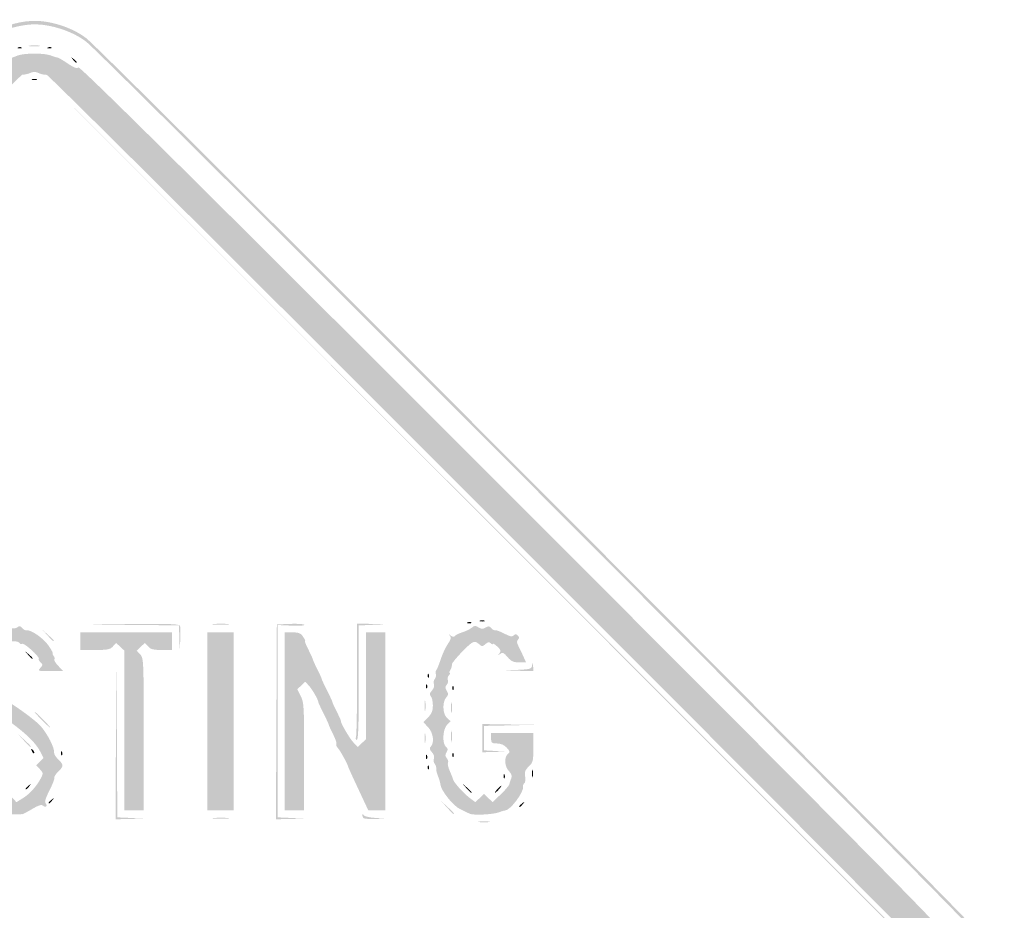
# Model space of a CAD drawing. Header units: inches. Extents: x -25.4 to 25.9, y -25.8 to 25.5.
# Tile 7 of 7: x -0.4 to 25.9, y 1.7 to 25.5. Entities that reach past the tile are written whole.
import ezdxf

# ---------------------------------------------------------------- set-up
doc = ezdxf.new("R2010")
doc.units = ezdxf.units.IN
doc.header["$MEASUREMENT"] = 0

msp = doc.modelspace()

# ---------------------------------------------------------------- hatches: boundary and pattern name
h = msp.add_hatch(color=7)
edge = h.paths.add_edge_path()
edge.add_spline(control_points=[(-0.212, -25.424), (-0.484, -25.386), (-0.873, -25.258), (-1.153, -25.114), (-1.398, -24.988), (-2.986, -23.418), (-13.203, -13.202), (-24.298, -2.108), (-24.98, -1.416), (-25.136, -1.106), (-25.351, -0.677), (-25.431, -0.377), (-25.43, 0), (-25.429, 0.491), (-25.292, 0.939), (-25.031, 1.305), (-24.888, 1.507), (-20.522, 5.905), (-13.097, 13.326), (-1.423, 24.994), (-1.387, 25.03), (-1.035, 25.191), (-0.609, 25.387), (-0.164, 25.475), (0.195, 25.435), (0.636, 25.386), (1.087, 25.212), (1.391, 24.975), (1.848, 24.619), (24.951, 1.466), (25.115, 1.2), (25.407, 0.727), (25.511, -0.076), (25.349, -0.601), (25.133, -1.3), (25.885, -0.52), (13.202, -13.203), (2.139, -24.266), (1.415, -24.98), (1.106, -25.137), (0.677, -25.354), (0.133, -25.472), (-0.212, -25.424)], knot_values=[0, 0, 0, 0, 1, 1, 1, 2, 2, 2, 3, 3, 3, 4, 4, 4, 5, 5, 5, 6, 6, 6, 7, 7, 7, 8, 8, 8, 9, 9, 9, 10, 10, 10, 11, 11, 11, 12, 12, 12, 13, 13, 13, 14, 14, 14, 14], degree=3, periodic=0)
edge = h.paths.add_edge_path(flags=0)
edge.add_spline(control_points=[(0.541, -25.26), (0.671, -25.232), (0.925, -25.134), (1.106, -25.043), (1.415, -24.886), (2.137, -24.174), (13.155, -13.156), (25.787, -0.523), (25.038, -1.3), (25.255, -0.601), (25.417, -0.076), (25.313, 0.727), (25.021, 1.2), (24.857, 1.466), (1.848, 24.525), (1.391, 24.88), (1.087, 25.118), (0.636, 25.291), (0.195, 25.341), (-0.164, 25.381), (-0.609, 25.293), (-1.035, 25.097), (-1.387, 24.936), (-1.423, 24.9), (-13.05, 13.279), (-20.444, 5.888), (-24.794, 1.507), (-24.937, 1.305), (-25.198, 0.939), (-25.335, 0.491), (-25.336, 0), (-25.337, -0.377), (-25.257, -0.677), (-25.042, -1.106), (-24.886, -1.416), (-24.206, -2.105), (-13.156, -13.155), (-0.527, -25.783), (-1.291, -25.047), (-0.612, -25.238), (-0.157, -25.365), (0.034, -25.369), (0.541, -25.26)], knot_values=[0, 0, 0, 0, 1, 1, 1, 2, 2, 2, 3, 3, 3, 4, 4, 4, 5, 5, 5, 6, 6, 6, 7, 7, 7, 8, 8, 8, 9, 9, 9, 10, 10, 10, 11, 11, 11, 12, 12, 12, 13, 13, 13, 14, 14, 14, 14], degree=3, periodic=0)
h = msp.add_hatch(color=7)
edge = h.paths.add_edge_path()
edge.add_spline(control_points=[(-0.432, 24.735), (-0.398, 24.749), (-0.358, 24.747), (-0.342, 24.731), (-0.326, 24.716), (-0.354, 24.705), (-0.404, 24.707), (-0.459, 24.709), (-0.47, 24.72), (-0.432, 24.735)], knot_values=[0, 0, 0, 0, 1, 1, 1, 2, 2, 2, 3, 3, 3, 3], degree=3, periodic=0)
h = msp.add_hatch(color=7)
edge = h.paths.add_edge_path()
edge.add_spline(control_points=[(-0.129, 24.784), (-0.058, 24.795), (0.058, 24.795), (0.129, 24.784), (0.201, 24.773), (0.142, 24.764), (0, 24.764), (-0.142, 24.764), (-0.201, 24.773), (-0.129, 24.784)], knot_values=[0, 0, 0, 0, 1, 1, 1, 2, 2, 2, 3, 3, 3, 3], degree=3, periodic=0)
h = msp.add_hatch(color=7)
edge = h.paths.add_edge_path()
edge.add_spline(control_points=[(0.368, 24.735), (0.402, 24.749), (0.442, 24.747), (0.458, 24.731), (0.473, 24.716), (0.446, 24.705), (0.396, 24.707), (0.341, 24.709), (0.33, 24.72), (0.368, 24.735)], knot_values=[0, 0, 0, 0, 1, 1, 1, 2, 2, 2, 3, 3, 3, 3], degree=3, periodic=0)
h = msp.add_hatch(color=7)
edge = h.paths.add_edge_path()
edge.add_spline(control_points=[(-0.142, -24.631), (-0.204, -24.566), (-0.287, -24.515), (-0.327, -24.519), (-0.367, -24.523), (-0.416, -24.521), (-0.435, -24.514), (-0.455, -24.508), (-0.486, -24.5), (-0.506, -24.497), (-0.791, -24.447), (-1.468, -23.784), (-12.667, -12.579), (-22.835, -2.406), (-24.29, -0.932), (-24.395, -0.706), (-24.46, -0.563), (-24.514, -0.413), (-24.514, -0.37), (-24.515, -0.328), (-24.546, -0.268), (-24.583, -0.237), (-24.638, -0.192), (-24.64, -0.162), (-24.595, -0.09), (-24.551, -0.019), (-24.552, 0.021), (-24.601, 0.099), (-24.653, 0.182), (-24.65, 0.21), (-24.584, 0.284), (-24.541, 0.332), (-24.519, 0.392), (-24.534, 0.417), (-24.55, 0.443), (-24.542, 0.478), (-24.515, 0.494), (-24.488, 0.511), (-24.475, 0.539), (-24.487, 0.557), (-24.498, 0.575), (-24.427, 0.71), (-24.328, 0.856), (-24.198, 1.05), (-24.164, 1.136), (-24.202, 1.174), (-24.24, 1.212), (-21.139, 4.341), (-12.742, 12.738), (-3.312, 22.168), (-1.218, 24.239), (-1.163, 24.194), (-1.111, 24.15), (-1.08, 24.157), (-1.017, 24.226), (-0.943, 24.309), (-0.77, 24.397), (-0.447, 24.519), (-0.266, 24.588), (0.267, 24.588), (0.438, 24.52), (0.511, 24.491), (0.588, 24.468), (0.61, 24.468), (0.632, 24.468), (0.756, 24.396), (0.886, 24.309), (1.058, 24.193), (1.136, 24.164), (1.174, 24.202), (1.212, 24.24), (4.341, 21.139), (12.74, 12.74), (21.138, 4.341), (24.24, 1.212), (24.202, 1.174), (24.164, 1.136), (24.198, 1.05), (24.328, 0.856), (24.427, 0.71), (24.498, 0.575), (24.487, 0.557), (24.475, 0.539), (24.488, 0.511), (24.515, 0.494), (24.542, 0.478), (24.55, 0.443), (24.534, 0.417), (24.519, 0.392), (24.541, 0.332), (24.584, 0.284), (24.65, 0.21), (24.653, 0.182), (24.601, 0.099), (24.552, 0.021), (24.551, -0.019), (24.595, -0.09), (24.64, -0.162), (24.638, -0.192), (24.583, -0.237), (24.546, -0.268), (24.515, -0.328), (24.514, -0.37), (24.514, -0.413), (24.46, -0.563), (24.395, -0.706), (24.29, -0.932), (22.835, -2.406), (12.667, -12.579), (1.468, -23.784), (0.791, -24.447), (0.506, -24.497), (0.486, -24.5), (0.455, -24.508), (0.435, -24.514), (0.416, -24.521), (0.367, -24.523), (0.327, -24.519), (0.287, -24.515), (0.204, -24.566), (0.142, -24.631), (0.081, -24.697), (0.017, -24.75), (0, -24.75), (-0.017, -24.75), (-0.081, -24.697), (-0.142, -24.631)], knot_values=[0, 0, 0, 0, 1, 1, 1, 2, 2, 2, 3, 3, 3, 4, 4, 4, 5, 5, 5, 6, 6, 6, 7, 7, 7, 8, 8, 8, 9, 9, 9, 10, 10, 10, 11, 11, 11, 12, 12, 12, 13, 13, 13, 14, 14, 14, 15, 15, 15, 16, 16, 16, 17, 17, 17, 18, 18, 18, 19, 19, 19, 20, 20, 20, 21, 21, 21, 22, 22, 22, 23, 23, 23, 24, 24, 24, 25, 25, 25, 26, 26, 26, 27, 27, 27, 28, 28, 28, 29, 29, 29, 30, 30, 30, 31, 31, 31, 32, 32, 32, 33, 33, 33, 34, 34, 34, 35, 35, 35, 36, 36, 36, 37, 37, 37, 38, 38, 38, 39, 39, 39, 40, 40, 40, 41, 41, 41, 42, 42, 42, 42], degree=3, periodic=0)
edge = h.paths.add_edge_path(flags=0)
edge.add_spline(control_points=[(-0.062, -23.993), (-0.025, -23.957), (0.015, -23.958), (0.079, -23.999), (0.153, -24.045), (0.204, -24.038), (0.356, -23.959), (0.601, -23.831), (23.927, -0.498), (23.997, -0.311), (24.039, -0.195), (24.033, -0.158), (23.953, -0.073)], knot_values=[0, 0, 0, 0, 1, 1, 1, 2, 2, 2, 3, 3, 3, 4, 4, 4, 4], degree=3, periodic=0)
edge.add_line((23.953, -0.073), (23.858, 0.028))
edge.add_line((23.858, 0.028), (23.955, 0.125))
edge.add_spline(control_points=[(23.955, 0.125), (24.046, 0.216), (24.048, 0.232), (23.981, 0.359), (23.886, 0.538), (0.42, 23.996), (0.329, 24.003), (0.22, 24.011), (0.171, 24.023), (0.082, 24.064), (0.037, 24.084), (-0.037, 24.085), (-0.082, 24.066), (-0.17, 24.027), (-0.217, 24.016), (-0.329, 24.004), (-0.421, 23.995), (-23.887, 0.535), (-23.981, 0.359), (-24.048, 0.232), (-24.046, 0.216), (-23.955, 0.125)], knot_values=[0, 0, 0, 0, 1, 1, 1, 2, 2, 2, 3, 3, 3, 4, 4, 4, 5, 5, 5, 6, 6, 6, 7, 7, 7, 7], degree=3, periodic=0)
edge.add_line((-23.955, 0.125), (-23.858, 0.028))
edge.add_line((-23.858, 0.028), (-23.959, -0.08))
edge.add_spline(control_points=[(-23.959, -0.08), (-24.053, -0.181), (-24.055, -0.193), (-23.981, -0.274), (-23.938, -0.322), (-23.918, -0.375), (-23.936, -0.394), (-23.982, -0.439), (-0.687, -23.738), (-0.426, -23.908), (-0.198, -24.057), (-0.139, -24.07), (-0.062, -23.993)], knot_values=[0, 0, 0, 0, 1, 1, 1, 2, 2, 2, 3, 3, 3, 4, 4, 4, 4], degree=3, periodic=0)
h = msp.add_hatch(color=7)
edge = h.paths.add_edge_path()
edge.add_spline(control_points=[(1.029, 24.409), (0.971, 24.484), (0.972, 24.485), (1.047, 24.427), (1.125, 24.365), (1.15, 24.327), (1.112, 24.327), (1.102, 24.327), (1.065, 24.364), (1.029, 24.409)], knot_values=[0, 0, 0, 0, 1, 1, 1, 2, 2, 2, 3, 3, 3, 3], degree=3, periodic=0)
h = msp.add_hatch(color=7)
edge = h.paths.add_edge_path()
edge.add_spline(control_points=[(-0.059, 23.887), (-0.026, 23.9), (0.026, 23.9), (0.059, 23.887), (0.091, 23.874), (0.065, 23.863), (0, 23.863), (-0.065, 23.863), (-0.091, 23.874), (-0.059, 23.887)], knot_values=[0, 0, 0, 0, 1, 1, 1, 2, 2, 2, 3, 3, 3, 3], degree=3, periodic=0)
h = msp.add_hatch(color=7)
edge = h.paths.add_edge_path()
edge.add_line((12.069, 12.104), (0.4, 23.785))
edge.add_line((0.4, 23.785), (12.081, 12.116))
edge.add_spline(control_points=[(12.081, 12.116), (18.505, 5.698), (23.762, 0.442), (23.762, 0.435), (23.762, 0.429), (23.757, 0.423), (23.75, 0.423), (23.744, 0.423), (18.487, 5.68), (12.069, 12.104)], knot_values=[0, 0, 0, 0, 1, 1, 1, 2, 2, 2, 3, 3, 3, 3], degree=3, periodic=0)
h = msp.add_hatch(color=7)
edge = h.paths.add_edge_path()
edge.add_spline(control_points=[(-1.265, 4.404), (-1.475, 4.511), (-1.564, 4.536), (-1.608, 4.498), (-1.653, 4.458), (-1.653, 4.464), (-1.607, 4.525), (-1.567, 4.578), (-1.564, 4.613), (-1.598, 4.634), (-1.644, 4.662), (-1.843, 5.009), (-1.862, 5.094), (-1.867, 5.113), (-1.876, 5.145), (-1.882, 5.164), (-1.888, 5.184), (-1.89, 5.218), (-1.886, 5.241), (-1.882, 5.263), (-1.914, 5.321), (-1.958, 5.37), (-2.035, 5.455), (-2.03, 5.458), (-1.822, 5.458), (-1.605, 5.458), (-1.539, 5.414), (-1.528, 5.262), (-1.519, 5.14), (-1.284, 4.857), (-1.077, 4.72)], knot_values=[0, 0, 0, 0, 1, 1, 1, 2, 2, 2, 3, 3, 3, 4, 4, 4, 5, 5, 5, 6, 6, 6, 7, 7, 7, 8, 8, 8, 9, 9, 9, 10, 10, 10, 10], degree=3, periodic=0)
edge.add_line((-1.077, 4.72), (-0.892, 4.597))
edge.add_line((-0.892, 4.597), (-0.785, 4.697))
edge.add_line((-0.785, 4.697), (-0.678, 4.798))
edge.add_line((-0.678, 4.798), (-0.578, 4.698))
edge.add_line((-0.578, 4.698), (-0.479, 4.598))
edge.add_line((-0.479, 4.598), (-0.312, 4.702))
edge.add_spline(control_points=[(-0.312, 4.702), (-0.125, 4.817), (0.061, 5.023), (0.17, 5.233), (0.238, 5.365), (0.236, 5.38), (0.146, 5.477)], knot_values=[0, 0, 0, 0, 1, 1, 1, 2, 2, 2, 2], degree=3, periodic=0)
edge.add_line((0.146, 5.477), (0.049, 5.58))
edge.add_line((0.049, 5.58), (0.146, 5.678))
edge.add_line((0.146, 5.678), (0.244, 5.775))
edge.add_line((0.244, 5.775), (0.149, 5.958))
edge.add_spline(control_points=[(0.149, 5.958), (0.019, 6.209), (-0.316, 6.517), (-0.855, 6.881), (-1.18, 7.1), (-1.325, 7.173), (-1.361, 7.137), (-1.397, 7.101), (-1.428, 7.102), (-1.468, 7.143), (-1.507, 7.182), (-1.51, 7.214), (-1.475, 7.248), (-1.441, 7.282), (-1.46, 7.364), (-1.537, 7.515), (-1.597, 7.635), (-1.647, 7.765), (-1.647, 7.804), (-1.647, 7.843), (-1.693, 7.924), (-1.749, 7.984)], knot_values=[0, 0, 0, 0, 1, 1, 1, 2, 2, 2, 3, 3, 3, 4, 4, 4, 5, 5, 5, 6, 6, 6, 7, 7, 7, 7], degree=3, periodic=0)
edge.add_line((-1.749, 7.984), (-1.851, 8.093))
edge.add_line((-1.851, 8.093), (-1.747, 8.204))
edge.add_spline(control_points=[(-1.747, 8.204), (-1.69, 8.266), (-1.649, 8.334), (-1.656, 8.357), (-1.664, 8.38), (-1.611, 8.52), (-1.538, 8.667), (-1.402, 8.945), (-1.176, 9.135), (-0.943, 9.166), (-0.878, 9.174), (-0.803, 9.2), (-0.775, 9.224), (-0.747, 9.247), (-0.678, 9.253), (-0.621, 9.238), (-0.564, 9.224), (-0.488, 9.235), (-0.453, 9.265), (-0.404, 9.305), (-0.375, 9.3), (-0.329, 9.246), (-0.297, 9.206), (-0.246, 9.179), (-0.217, 9.184), (-0.098, 9.207), (0.239, 8.975), (0.376, 8.776), (0.456, 8.659), (0.508, 8.564), (0.491, 8.564), (0.473, 8.564), (0.483, 8.535), (0.511, 8.501), (0.54, 8.466), (0.55, 8.423), (0.532, 8.406), (0.515, 8.389), (0.562, 8.311), (0.636, 8.234)], knot_values=[0, 0, 0, 0, 1, 1, 1, 2, 2, 2, 3, 3, 3, 4, 4, 4, 5, 5, 5, 6, 6, 6, 7, 7, 7, 8, 8, 8, 9, 9, 9, 10, 10, 10, 11, 11, 11, 12, 12, 12, 13, 13, 13, 13], degree=3, periodic=0)
edge.add_line((0.636, 8.234), (0.77, 8.093))
edge.add_line((0.77, 8.093), (0.425, 8.093))
edge.add_spline(control_points=[(0.425, 8.093), (0.091, 8.093), (0.082, 8.096), (0.159, 8.181), (0.229, 8.258), (0.23, 8.274), (0.166, 8.327), (0.127, 8.36), (0.105, 8.402), (0.118, 8.422), (0.149, 8.473), (-0.275, 8.856), (-0.327, 8.824), (-0.351, 8.809), (-0.383, 8.819), (-0.399, 8.845), (-0.416, 8.872), (-0.49, 8.893), (-0.565, 8.893), (-0.639, 8.893), (-0.714, 8.872), (-0.73, 8.845), (-0.746, 8.819), (-0.776, 8.808), (-0.796, 8.82), (-0.852, 8.855), (-1.216, 8.526), (-1.299, 8.366), (-1.365, 8.239), (-1.364, 8.218), (-1.296, 8.143), (-1.228, 8.068), (-1.228, 8.054), (-1.294, 7.999), (-1.36, 7.945), (-1.359, 7.93), (-1.288, 7.851), (-1.244, 7.803), (-1.226, 7.764), (-1.248, 7.764), (-1.346, 7.764), (-1.013, 7.487), (-0.538, 7.174), (-0.252, 6.985), (0.061, 6.743), (0.159, 6.635), (0.344, 6.43), (0.539, 6.052), (0.524, 5.926), (0.519, 5.886), (0.568, 5.803), (0.634, 5.742), (0.783, 5.602), (0.783, 5.55), (0.634, 5.41), (0.569, 5.349), (0.523, 5.277), (0.533, 5.249), (0.542, 5.222), (0.482, 5.068), (0.4, 4.907), (0.298, 4.708), (0.266, 4.6), (0.298, 4.567), (0.325, 4.54), (0.332, 4.504), (0.314, 4.486), (0.296, 4.468), (0.258, 4.476), (0.229, 4.504), (0.192, 4.541), (0.111, 4.516), (-0.064, 4.413), (-0.197, 4.335), (-0.311, 4.273), (-0.318, 4.276), (-0.324, 4.279), (-0.335, 4.28), (-0.341, 4.278), (-0.348, 4.276), (-0.494, 4.271), (-0.667, 4.267), (-0.934, 4.26), (-1.022, 4.28), (-1.265, 4.404)], knot_values=[0, 0, 0, 0, 1, 1, 1, 2, 2, 2, 3, 3, 3, 4, 4, 4, 5, 5, 5, 6, 6, 6, 7, 7, 7, 8, 8, 8, 9, 9, 9, 10, 10, 10, 11, 11, 11, 12, 12, 12, 13, 13, 13, 14, 14, 14, 15, 15, 15, 16, 16, 16, 17, 17, 17, 18, 18, 18, 19, 19, 19, 20, 20, 20, 21, 21, 21, 22, 22, 22, 23, 23, 23, 24, 24, 24, 25, 25, 25, 26, 26, 26, 27, 27, 27, 28, 28, 28, 28], degree=3, periodic=0)
h = msp.add_hatch(color=7)
edge = h.paths.add_edge_path()
edge.add_line((0.35, 9.046), (0.212, 9.199))
edge.add_line((0.212, 9.199), (0.365, 9.061))
edge.add_spline(control_points=[(0.365, 9.061), (0.449, 8.985), (0.518, 8.916), (0.518, 8.908), (0.518, 8.871), (0.479, 8.903), (0.35, 9.046)], knot_values=[0, 0, 0, 0, 1, 1, 1, 2, 2, 2, 2], degree=3, periodic=0)
h = msp.add_hatch(color=7)
edge = h.paths.add_edge_path()
edge.add_line((3.867, 8.975), (3.858, 9.315))
edge.add_line((3.858, 9.315), (2.529, 9.328))
edge.add_line((2.529, 9.328), (1.2, 9.342))
edge.add_line((1.2, 9.342), (2.531, 9.353))
edge.add_spline(control_points=[(2.531, 9.353), (3.615, 9.362), (3.866, 9.352), (3.886, 9.3), (3.899, 9.265), (3.903, 9.101), (3.893, 8.935)], knot_values=[0, 0, 0, 0, 1, 1, 1, 2, 2, 2, 2], degree=3, periodic=0)
edge.add_line((3.893, 8.935), (3.877, 8.634))
edge.add_line((3.877, 8.634), (3.867, 8.975))
h = msp.add_hatch(color=7)
edge = h.paths.add_edge_path()
edge.add_spline(control_points=[(4.789, 9.351), (4.9, 9.361), (5.069, 9.361), (5.165, 9.351), (5.262, 9.341), (5.171, 9.333), (4.964, 9.333), (4.757, 9.333), (4.678, 9.341), (4.789, 9.351)], knot_values=[0, 0, 0, 0, 1, 1, 1, 2, 2, 2, 3, 3, 3, 3], degree=3, periodic=0)
h = msp.add_hatch(color=7)
edge = h.paths.add_edge_path()
edge.add_line((6.458, 6.74), (6.47, 9.34))
edge.add_line((6.47, 9.34), (6.818, 9.354))
edge.add_spline(control_points=[(6.818, 9.354), (7.01, 9.362), (7.183, 9.351), (7.204, 9.331), (7.225, 9.31), (7.074, 9.3), (6.868, 9.308)], knot_values=[0, 0, 0, 0, 1, 1, 1, 2, 2, 2, 2], degree=3, periodic=0)
edge.add_line((6.868, 9.308), (6.493, 9.324))
edge.add_line((6.493, 9.324), (6.493, 6.758))
edge.add_line((6.493, 6.758), (6.493, 4.192))
edge.add_line((6.493, 4.192), (6.858, 4.176))
edge.add_line((6.858, 4.176), (7.223, 4.16))
edge.add_line((7.223, 4.16), (6.834, 4.15))
edge.add_line((6.834, 4.15), (6.446, 4.141))
edge.add_line((6.446, 4.141), (6.458, 6.74))
h = msp.add_hatch(color=7)
edge = h.paths.add_edge_path()
edge.add_spline(control_points=[(8.582, 6.333), (8.598, 6.373), (8.611, 7.072), (8.611, 7.885)], knot_values=[0, 0, 0, 0, 1, 1, 1, 1], degree=3, periodic=0)
edge.add_line((8.611, 7.885), (8.611, 9.364))
edge.add_line((8.611, 9.364), (8.999, 9.354))
edge.add_line((8.999, 9.354), (9.387, 9.345))
edge.add_line((9.387, 9.345), (9.022, 9.329))
edge.add_line((9.022, 9.329), (8.658, 9.313))
edge.add_line((8.658, 9.313), (8.658, 7.785))
edge.add_spline(control_points=[(8.658, 7.785), (8.658, 6.7), (8.643, 6.258), (8.606, 6.258), (8.577, 6.258), (8.566, 6.292), (8.582, 6.333)], knot_values=[0, 0, 0, 0, 1, 1, 1, 2, 2, 2, 2], degree=3, periodic=0)
h = msp.add_hatch(color=7)
edge = h.paths.add_edge_path()
edge.add_spline(control_points=[(11.614, 4.29), (11.58, 4.307), (11.467, 4.362), (11.363, 4.411), (11.173, 4.501), (10.849, 4.908), (10.836, 5.072), (10.832, 5.116), (10.803, 5.216), (10.771, 5.293), (10.739, 5.371), (10.718, 5.463), (10.723, 5.497), (10.729, 5.531), (10.711, 5.587), (10.683, 5.62), (10.655, 5.654), (10.646, 5.717), (10.662, 5.76), (10.68, 5.805), (10.657, 5.877), (10.608, 5.932), (10.543, 6.003), (10.536, 6.038), (10.579, 6.08), (10.681, 6.183), (10.644, 6.454), (10.508, 6.597)], knot_values=[0, 0, 0, 0, 1, 1, 1, 2, 2, 2, 3, 3, 3, 4, 4, 4, 5, 5, 5, 6, 6, 6, 7, 7, 7, 8, 8, 8, 9, 9, 9, 9], degree=3, periodic=0)
edge.add_line((10.508, 6.597), (10.381, 6.729))
edge.add_line((10.381, 6.729), (10.508, 6.861))
edge.add_spline(control_points=[(10.508, 6.861), (10.602, 6.959), (10.634, 7.041), (10.634, 7.181), (10.634, 7.284), (10.609, 7.393), (10.579, 7.424), (10.536, 7.466), (10.543, 7.501), (10.608, 7.573), (10.657, 7.627), (10.68, 7.699), (10.662, 7.744), (10.646, 7.788), (10.656, 7.852), (10.686, 7.887), (10.715, 7.922), (10.727, 7.98), (10.714, 8.016), (10.7, 8.052), (10.705, 8.1), (10.726, 8.123), (10.747, 8.145), (10.799, 8.274), (10.843, 8.409), (10.887, 8.544), (10.972, 8.727), (11.032, 8.816), (11.117, 8.94), (11.13, 8.992), (11.088, 9.039), (11.044, 9.089), (11.048, 9.089), (11.112, 9.041), (11.161, 9.005), (11.201, 9), (11.219, 9.029), (11.234, 9.054), (11.326, 9.1), (11.423, 9.131), (11.52, 9.162), (11.634, 9.218), (11.676, 9.255), (11.741, 9.312), (11.771, 9.313), (11.853, 9.261), (11.93, 9.213), (11.971, 9.212), (12.042, 9.256), (12.114, 9.301), (12.143, 9.299), (12.189, 9.243), (12.221, 9.205), (12.27, 9.179), (12.299, 9.184), (12.328, 9.19), (12.438, 9.149), (12.545, 9.093), (12.69, 9.017), (12.751, 9.006), (12.792, 9.046), (12.832, 9.087), (12.86, 9.086), (12.902, 9.044), (12.943, 9.003), (12.944, 8.973), (12.907, 8.936), (12.869, 8.898), (12.873, 8.85), (12.919, 8.759), (12.954, 8.69), (13.014, 8.565), (13.052, 8.481)], knot_values=[0, 0, 0, 0, 1, 1, 1, 2, 2, 2, 3, 3, 3, 4, 4, 4, 5, 5, 5, 6, 6, 6, 7, 7, 7, 8, 8, 8, 9, 9, 9, 10, 10, 10, 11, 11, 11, 12, 12, 12, 13, 13, 13, 14, 14, 14, 15, 15, 15, 16, 16, 16, 17, 17, 17, 18, 18, 18, 19, 19, 19, 20, 20, 20, 21, 21, 21, 22, 22, 22, 23, 23, 23, 24, 24, 24, 24], degree=3, periodic=0)
edge.add_line((13.052, 8.481), (13.121, 8.328))
edge.add_line((13.121, 8.328), (12.933, 8.328))
edge.add_spline(control_points=[(12.933, 8.328), (12.782, 8.328), (12.722, 8.356), (12.625, 8.471), (12.523, 8.592), (12.494, 8.605), (12.429, 8.553), (12.362, 8.501), (12.359, 8.503), (12.41, 8.568), (12.458, 8.63), (12.448, 8.661), (12.351, 8.752), (12.287, 8.813), (12.234, 8.844), (12.234, 8.821), (12.234, 8.799), (12.209, 8.805), (12.178, 8.836), (12.135, 8.879), (12.103, 8.874), (12.037, 8.815), (11.958, 8.743), (11.945, 8.743), (11.861, 8.819), (11.794, 8.88), (11.749, 8.889), (11.683, 8.853), (11.573, 8.794), (11.154, 8.35), (11.146, 8.283), (11.134, 8.189), (11.126, 8.163), (11.089, 8.105), (11.069, 8.073), (11.066, 8.046), (11.084, 8.046), (11.102, 8.046), (11.091, 8.015), (11.059, 7.978), (11.028, 7.94), (11.017, 7.886), (11.034, 7.858), (11.051, 7.83), (11.039, 7.774), (11.006, 7.734), (10.957, 7.676), (10.957, 7.644), (11.005, 7.567), (11.054, 7.489), (11.051, 7.458), (10.99, 7.391), (10.882, 7.271), (10.894, 6.951), (11.011, 6.846)], knot_values=[0, 0, 0, 0, 1, 1, 1, 2, 2, 2, 3, 3, 3, 4, 4, 4, 5, 5, 5, 6, 6, 6, 7, 7, 7, 8, 8, 8, 9, 9, 9, 10, 10, 10, 11, 11, 11, 12, 12, 12, 13, 13, 13, 14, 14, 14, 15, 15, 15, 16, 16, 16, 17, 17, 17, 18, 18, 18, 18], degree=3, periodic=0)
edge.add_line((11.011, 6.846), (11.106, 6.76))
edge.add_line((11.106, 6.76), (11.011, 6.659))
edge.add_spline(control_points=[(11.011, 6.659), (10.896, 6.536), (10.879, 6.16), (10.985, 6.072), (11.038, 6.027), (11.042, 5.996), (10.999, 5.929), (10.958, 5.863), (10.96, 5.825), (11.006, 5.77), (11.039, 5.73), (11.053, 5.676), (11.037, 5.651), (11.021, 5.625), (11.043, 5.523), (11.087, 5.425), (11.131, 5.327), (11.169, 5.231), (11.171, 5.211), (11.179, 5.141), (11.438, 4.848), (11.6, 4.724)], knot_values=[0, 0, 0, 0, 1, 1, 1, 2, 2, 2, 3, 3, 3, 4, 4, 4, 5, 5, 5, 6, 6, 6, 7, 7, 7, 7], degree=3, periodic=0)
edge.add_line((11.6, 4.724), (11.766, 4.598))
edge.add_line((11.766, 4.598), (11.883, 4.707))
edge.add_line((11.883, 4.707), (11.999, 4.816))
edge.add_line((11.999, 4.816), (12.113, 4.708))
edge.add_line((12.113, 4.708), (12.228, 4.6))
edge.add_line((12.228, 4.6), (12.445, 4.806))
edge.add_spline(control_points=[(12.445, 4.806), (12.565, 4.919), (12.669, 5.043), (12.676, 5.082), (12.684, 5.121), (12.707, 5.19), (12.727, 5.237), (12.752, 5.295), (12.732, 5.355), (12.663, 5.428), (12.546, 5.553), (12.531, 5.796), (12.635, 5.883), (12.699, 5.936), (12.696, 5.955), (12.604, 6.053), (12.535, 6.126), (12.447, 6.164), (12.343, 6.164), (12.201, 6.164), (12.187, 6.177), (12.187, 6.305)], knot_values=[0, 0, 0, 0, 1, 1, 1, 2, 2, 2, 3, 3, 3, 4, 4, 4, 5, 5, 5, 6, 6, 6, 7, 7, 7, 7], degree=3, periodic=0)
edge.add_line((12.187, 6.305), (12.187, 6.446))
edge.add_line((12.187, 6.446), (12.751, 6.446))
edge.add_line((12.751, 6.446), (13.316, 6.446))
edge.add_line((13.316, 6.446), (13.316, 6.055))
edge.add_spline(control_points=[(13.316, 6.055), (13.316, 5.694), (13.306, 5.654), (13.194, 5.549), (13.097, 5.458), (13.078, 5.404), (13.097, 5.283), (13.111, 5.199), (13.101, 5.118), (13.076, 5.103), (13.052, 5.087), (13.036, 5.05), (13.042, 5.019), (13.071, 4.87), (12.7, 4.376), (12.56, 4.376), (12.539, 4.376), (12.463, 4.353), (12.39, 4.325), (12.238, 4.267), (11.707, 4.243), (11.614, 4.29)], knot_values=[0, 0, 0, 0, 1, 1, 1, 2, 2, 2, 3, 3, 3, 4, 4, 4, 5, 5, 5, 6, 6, 6, 7, 7, 7, 7], degree=3, periodic=0)
h = msp.add_hatch(color=7)
edge = h.paths.add_edge_path()
edge.add_spline(control_points=[(11.566, 9.396), (11.6, 9.409), (11.641, 9.408), (11.656, 9.392), (11.672, 9.376), (11.644, 9.365), (11.595, 9.367), (11.54, 9.37), (11.529, 9.381), (11.566, 9.396)], knot_values=[0, 0, 0, 0, 1, 1, 1, 2, 2, 2, 3, 3, 3, 3], degree=3, periodic=0)
h = msp.add_hatch(color=7)
edge = h.paths.add_edge_path()
edge.add_spline(control_points=[(11.893, 9.442), (11.925, 9.455), (11.978, 9.455), (12.01, 9.442), (12.043, 9.429), (12.016, 9.418), (11.952, 9.418), (11.887, 9.418), (11.86, 9.429), (11.893, 9.442)], knot_values=[0, 0, 0, 0, 1, 1, 1, 2, 2, 2, 3, 3, 3, 3], degree=3, periodic=0)
h = msp.add_hatch(color=7)
edge = h.paths.add_edge_path()
edge.add_line((2.4, 6.509), (2.4, 8.641))
edge.add_line((2.4, 8.641), (2.29, 8.744))
edge.add_line((2.29, 8.744), (2.18, 8.847))
edge.add_line((2.18, 8.847), (2.095, 8.753))
edge.add_spline(control_points=[(2.095, 8.753), (2.022, 8.672), (1.95, 8.658), (1.616, 8.658)], knot_values=[0, 0, 0, 0, 1, 1, 1, 1], degree=3, periodic=0)
edge.add_line((1.616, 8.658), (1.223, 8.658))
edge.add_line((1.223, 8.658), (1.223, 8.893))
edge.add_line((1.223, 8.893), (1.223, 9.128))
edge.add_line((1.223, 9.128), (2.447, 9.128))
edge.add_line((2.447, 9.128), (3.67, 9.128))
edge.add_line((3.67, 9.128), (3.67, 8.893))
edge.add_line((3.67, 8.893), (3.67, 8.658))
edge.add_line((3.67, 8.658), (3.395, 8.658))
edge.add_spline(control_points=[(3.395, 8.658), (3.179, 8.658), (3.102, 8.678), (3.034, 8.753)], knot_values=[0, 0, 0, 0, 1, 1, 1, 1], degree=3, periodic=0)
edge.add_line((3.034, 8.753), (2.948, 8.847))
edge.add_line((2.948, 8.847), (2.839, 8.744))
edge.add_line((2.839, 8.744), (2.729, 8.641))
edge.add_line((2.729, 8.641), (2.823, 8.54))
edge.add_spline(control_points=[(2.823, 8.54), (2.914, 8.443), (2.917, 8.377), (2.917, 6.408)], knot_values=[0, 0, 0, 0, 1, 1, 1, 1], degree=3, periodic=0)
edge.add_line((2.917, 6.408), (2.917, 4.376))
edge.add_line((2.917, 4.376), (2.659, 4.376))
edge.add_line((2.659, 4.376), (2.4, 4.376))
edge.add_line((2.4, 4.376), (2.4, 6.509))
for points in [[(4.611, 6.752), (4.611, 9.128), (4.964, 9.128), (5.317, 9.128), (5.317, 6.752), (5.317, 4.376), (4.964, 4.376), (4.611, 4.376), (4.611, 6.752)], [(2.176, 6.411), (2.187, 8.681), (2.2, 6.437), (2.212, 4.192), (2.577, 4.176), (2.941, 4.16), (2.553, 4.15), (2.164, 4.141), (2.176, 6.411)], [(11.952, 6.305), (11.952, 6.682), (12.646, 6.671), (13.34, 6.661), (12.669, 6.646), (11.999, 6.632), (11.999, 6.306), (11.999, 5.98), (12.293, 5.964), (12.587, 5.947), (12.269, 5.938), (11.952, 5.929), (11.952, 6.305)]]:
    msp.add_hatch(color=7).paths.add_polyline_path(points)
h = msp.add_hatch(color=7)
edge = h.paths.add_edge_path()
edge.add_line((6.682, 6.752), (6.682, 9.128))
edge.add_line((6.682, 9.128), (6.888, 9.128))
edge.add_spline(control_points=[(6.888, 9.128), (7.056, 9.128), (7.108, 9.107), (7.171, 9.011), (7.214, 8.946), (7.237, 8.893), (7.223, 8.893), (7.209, 8.893), (7.251, 8.787), (7.317, 8.658), (7.382, 8.529), (7.435, 8.412), (7.434, 8.399), (7.434, 8.386), (7.487, 8.269), (7.552, 8.14), (7.617, 8.011), (7.67, 7.895), (7.67, 7.881), (7.669, 7.868), (7.733, 7.731), (7.811, 7.576), (7.889, 7.421), (7.953, 7.283), (7.952, 7.27), (7.951, 7.256), (8.004, 7.14), (8.07, 7.011), (8.135, 6.882), (8.185, 6.771), (8.181, 6.764), (8.16, 6.731), (8.402, 6.312), (8.507, 6.199)], knot_values=[0, 0, 0, 0, 1, 1, 1, 2, 2, 2, 3, 3, 3, 4, 4, 4, 5, 5, 5, 6, 6, 6, 7, 7, 7, 8, 8, 8, 9, 9, 9, 10, 10, 10, 11, 11, 11, 11], degree=3, periodic=0)
edge.add_line((8.507, 6.199), (8.628, 6.07))
edge.add_line((8.628, 6.07), (8.737, 6.172))
edge.add_line((8.737, 6.172), (8.846, 6.274))
edge.add_line((8.846, 6.274), (8.846, 7.701))
edge.add_line((8.846, 7.701), (8.846, 9.128))
edge.add_line((8.846, 9.128), (9.105, 9.128))
edge.add_line((9.105, 9.128), (9.364, 9.128))
edge.add_line((9.364, 9.128), (9.364, 6.752))
edge.add_line((9.364, 6.752), (9.364, 4.376))
edge.add_line((9.364, 4.376), (9.138, 4.376))
edge.add_line((9.138, 4.376), (8.912, 4.376))
edge.add_line((8.912, 4.376), (8.647, 4.942))
edge.add_spline(control_points=[(8.647, 4.942), (8.501, 5.253), (8.378, 5.523), (8.374, 5.542), (8.354, 5.624), (8.17, 5.96), (8.104, 6.035), (8.064, 6.08), (8.044, 6.131), (8.06, 6.146), (8.076, 6.162), (8.037, 6.279), (7.973, 6.405), (7.909, 6.531), (7.857, 6.645), (7.858, 6.658), (7.858, 6.671), (7.795, 6.809), (7.717, 6.964), (7.639, 7.119), (7.575, 7.257), (7.576, 7.27), (7.579, 7.323), (7.418, 7.606), (7.326, 7.705)], knot_values=[0, 0, 0, 0, 1, 1, 1, 2, 2, 2, 3, 3, 3, 4, 4, 4, 5, 5, 5, 6, 6, 6, 7, 7, 7, 8, 8, 8, 8], degree=3, periodic=0)
edge.add_line((7.326, 7.705), (7.229, 7.811))
edge.add_line((7.229, 7.811), (7.122, 7.711))
edge.add_line((7.122, 7.711), (7.015, 7.61))
edge.add_line((7.015, 7.61), (7.107, 7.43))
edge.add_spline(control_points=[(7.107, 7.43), (7.192, 7.263), (7.199, 7.146), (7.199, 5.813)], knot_values=[0, 0, 0, 0, 1, 1, 1, 1], degree=3, periodic=0)
edge.add_line((7.199, 5.813), (7.199, 4.376))
edge.add_line((7.199, 4.376), (6.94, 4.376))
edge.add_line((6.94, 4.376), (6.682, 4.376))
edge.add_line((6.682, 4.376), (6.682, 6.752))
h = msp.add_hatch(color=7)
edge = h.paths.add_edge_path()
edge.add_line((-0.169, 8.528), (-0.259, 8.634))
edge.add_line((-0.259, 8.634), (-0.153, 8.545))
edge.add_spline(control_points=[(-0.153, 8.545), (-0.095, 8.495), (-0.047, 8.448), (-0.047, 8.439), (-0.047, 8.401), (-0.085, 8.429), (-0.169, 8.528)], knot_values=[0, 0, 0, 0, 1, 1, 1, 2, 2, 2, 2], degree=3, periodic=0)
h = msp.add_hatch(color=7)
edge = h.paths.add_edge_path()
edge.add_spline(control_points=[(12.901, 8.128), (13.231, 8.143), (13.265, 8.153), (13.283, 8.248), (13.3, 8.335), (13.304, 8.331), (13.31, 8.223)], knot_values=[0, 0, 0, 0, 1, 1, 1, 2, 2, 2, 2], degree=3, periodic=0)
edge.add_line((13.31, 8.223), (13.316, 8.093))
edge.add_line((13.316, 8.093), (12.928, 8.103))
edge.add_line((12.928, 8.103), (12.54, 8.112))
edge.add_line((12.54, 8.112), (12.901, 8.128))
h = msp.add_hatch(color=7)
edge = h.paths.add_edge_path()
edge.add_spline(control_points=[(10.497, 7.979), (10.499, 8.034), (10.51, 8.045), (10.525, 8.008), (10.539, 7.974), (10.537, 7.933), (10.521, 7.918), (10.506, 7.902), (10.495, 7.93), (10.497, 7.979)], knot_values=[0, 0, 0, 0, 1, 1, 1, 2, 2, 2, 3, 3, 3, 3], degree=3, periodic=0)
h = msp.add_hatch(color=7)
edge = h.paths.add_edge_path()
edge.add_spline(control_points=[(10.45, 7.697), (10.452, 7.752), (10.463, 7.763), (10.478, 7.726), (10.492, 7.692), (10.49, 7.651), (10.474, 7.635), (10.459, 7.62), (10.448, 7.648), (10.45, 7.697)], knot_values=[0, 0, 0, 0, 1, 1, 1, 2, 2, 2, 3, 3, 3, 3], degree=3, periodic=0)
h = msp.add_hatch(color=7)
edge = h.paths.add_edge_path()
edge.add_spline(control_points=[(11.155, 7.65), (11.158, 7.705), (11.169, 7.716), (11.184, 7.679), (11.197, 7.645), (11.196, 7.604), (11.18, 7.588), (11.164, 7.573), (11.153, 7.6), (11.155, 7.65)], knot_values=[0, 0, 0, 0, 1, 1, 1, 2, 2, 2, 3, 3, 3, 3], degree=3, periodic=0)
h = msp.add_hatch(color=7)
edge = h.paths.add_edge_path()
edge.add_spline(control_points=[(10.412, 7.176), (10.413, 7.305), (10.422, 7.352), (10.433, 7.281), (10.443, 7.209), (10.443, 7.103), (10.432, 7.046), (10.421, 6.988), (10.412, 7.046), (10.412, 7.176)], knot_values=[0, 0, 0, 0, 1, 1, 1, 2, 2, 2, 3, 3, 3, 3], degree=3, periodic=0)
h = msp.add_hatch(color=7)
edge = h.paths.add_edge_path()
edge.add_spline(control_points=[(11.118, 7.129), (11.118, 7.258), (11.128, 7.305), (11.138, 7.234), (11.149, 7.162), (11.149, 7.056), (11.138, 6.999), (11.127, 6.941), (11.118, 6.999), (11.118, 7.129)], knot_values=[0, 0, 0, 0, 1, 1, 1, 2, 2, 2, 3, 3, 3, 3], degree=3, periodic=0)
h = msp.add_hatch(color=7)
edge = h.paths.add_edge_path()
edge.add_spline(control_points=[(0.188, 6.799), (0.074, 6.916), (-0.009, 7.011), (0.004, 7.011), (0.017, 7.011), (0.121, 6.916), (0.235, 6.799), (0.35, 6.683), (0.432, 6.587), (0.42, 6.587), (0.407, 6.587), (0.303, 6.683), (0.188, 6.799)], knot_values=[0, 0, 0, 0, 1, 1, 1, 2, 2, 2, 3, 3, 3, 4, 4, 4, 4], degree=3, periodic=0)
h = msp.add_hatch(color=7)
edge = h.paths.add_edge_path()
edge.add_line((-0.285, 6.246), (-0.447, 6.423))
edge.add_line((-0.447, 6.423), (-0.271, 6.261))
edge.add_spline(control_points=[(-0.271, 6.261), (-0.106, 6.11), (-0.072, 6.07), (-0.108, 6.07), (-0.116, 6.07), (-0.196, 6.149), (-0.285, 6.246)], knot_values=[0, 0, 0, 0, 1, 1, 1, 2, 2, 2, 2], degree=3, periodic=0)
h = msp.add_hatch(color=7)
edge = h.paths.add_edge_path()
edge.add_spline(control_points=[(10.412, 6.305), (10.412, 6.422), (10.421, 6.469), (10.432, 6.411), (10.443, 6.353), (10.443, 6.258), (10.432, 6.199), (10.421, 6.141), (10.412, 6.189), (10.412, 6.305)], knot_values=[0, 0, 0, 0, 1, 1, 1, 2, 2, 2, 3, 3, 3, 3], degree=3, periodic=0)
h = msp.add_hatch(color=7)
edge = h.paths.add_edge_path()
edge.add_spline(control_points=[(11.119, 6.352), (11.119, 6.495), (11.128, 6.553), (11.138, 6.482), (11.149, 6.41), (11.149, 6.294), (11.138, 6.223), (11.128, 6.152), (11.119, 6.21), (11.119, 6.352)], knot_values=[0, 0, 0, 0, 1, 1, 1, 2, 2, 2, 3, 3, 3, 3], degree=3, periodic=0)
h = msp.add_hatch(color=7)
edge = h.paths.add_edge_path()
edge.add_spline(control_points=[(-0.068, 5.962), (-0.093, 6.029), (-0.088, 6.034), (-0.041, 5.988), (-0.009, 5.956), (0.005, 5.918), (-0.009, 5.904), (-0.024, 5.889), (-0.05, 5.916), (-0.068, 5.962)], knot_values=[0, 0, 0, 0, 1, 1, 1, 2, 2, 2, 3, 3, 3, 3], degree=3, periodic=0)
h = msp.add_hatch(color=7)
edge = h.paths.add_edge_path()
edge.add_spline(control_points=[(0.71, 5.909), (0.712, 5.964), (0.723, 5.975), (0.738, 5.938), (0.752, 5.904), (0.75, 5.863), (0.734, 5.847), (0.719, 5.832), (0.707, 5.86), (0.71, 5.909)], knot_values=[0, 0, 0, 0, 1, 1, 1, 2, 2, 2, 3, 3, 3, 3], degree=3, periodic=0)
h = msp.add_hatch(color=7)
edge = h.paths.add_edge_path()
edge.add_spline(control_points=[(10.45, 5.815), (10.452, 5.87), (10.463, 5.881), (10.478, 5.843), (10.492, 5.809), (10.49, 5.769), (10.474, 5.753), (10.459, 5.738), (10.448, 5.765), (10.45, 5.815)], knot_values=[0, 0, 0, 0, 1, 1, 1, 2, 2, 2, 3, 3, 3, 3], degree=3, periodic=0)
h = msp.add_hatch(color=7)
edge = h.paths.add_edge_path()
edge.add_spline(control_points=[(11.155, 5.862), (11.158, 5.917), (11.169, 5.928), (11.184, 5.89), (11.197, 5.857), (11.196, 5.816), (11.18, 5.8), (11.164, 5.785), (11.153, 5.812), (11.155, 5.862)], knot_values=[0, 0, 0, 0, 1, 1, 1, 2, 2, 2, 3, 3, 3, 3], degree=3, periodic=0)
h = msp.add_hatch(color=7)
edge = h.paths.add_edge_path()
edge.add_spline(control_points=[(10.497, 5.533), (10.499, 5.588), (10.51, 5.599), (10.525, 5.561), (10.539, 5.527), (10.537, 5.487), (10.521, 5.471), (10.506, 5.455), (10.495, 5.483), (10.497, 5.533)], knot_values=[0, 0, 0, 0, 1, 1, 1, 2, 2, 2, 3, 3, 3, 3], degree=3, periodic=0)
h = msp.add_hatch(color=7)
edge = h.paths.add_edge_path()
edge.add_spline(control_points=[(12.52, 5.297), (12.522, 5.352), (12.533, 5.363), (12.548, 5.326), (12.562, 5.292), (12.56, 5.251), (12.545, 5.236), (12.529, 5.22), (12.518, 5.248), (12.52, 5.297)], knot_values=[0, 0, 0, 0, 1, 1, 1, 2, 2, 2, 3, 3, 3, 3], degree=3, periodic=0)
h = msp.add_hatch(color=7)
edge = h.paths.add_edge_path()
edge.add_spline(control_points=[(13.28, 5.364), (13.28, 5.455), (13.29, 5.492), (13.301, 5.446), (13.313, 5.401), (13.313, 5.327), (13.301, 5.282), (13.29, 5.236), (13.28, 5.274), (13.28, 5.364)], knot_values=[0, 0, 0, 0, 1, 1, 1, 2, 2, 2, 3, 3, 3, 3], degree=3, periodic=0)
h = msp.add_hatch(color=7)
edge = h.paths.add_edge_path()
edge.add_spline(control_points=[(-0.235, 4.958), (-0.235, 4.968), (-0.198, 5.005), (-0.153, 5.041), (-0.078, 5.099), (-0.077, 5.098), (-0.135, 5.023), (-0.197, 4.945), (-0.235, 4.92), (-0.235, 4.958)], knot_values=[0, 0, 0, 0, 1, 1, 1, 2, 2, 2, 3, 3, 3, 3], degree=3, periodic=0)
h = msp.add_hatch(color=7)
edge = h.paths.add_edge_path()
edge.add_line((11.525, 4.976), (11.41, 5.105))
edge.add_line((11.41, 5.105), (11.54, 4.991))
edge.add_spline(control_points=[(11.54, 4.991), (11.611, 4.928), (11.669, 4.87), (11.669, 4.862), (11.669, 4.825), (11.631, 4.855), (11.525, 4.976)], knot_values=[0, 0, 0, 0, 1, 1, 1, 2, 2, 2, 2], degree=3, periodic=0)
h = msp.add_hatch(color=7)
edge = h.paths.add_edge_path()
edge.add_spline(control_points=[(12.351, 4.941), (12.398, 4.992), (12.447, 5.035), (12.46, 5.035), (12.473, 5.035), (12.445, 4.992), (12.399, 4.941), (12.352, 4.889), (12.303, 4.846), (12.29, 4.846), (12.277, 4.846), (12.305, 4.889), (12.351, 4.941)], knot_values=[0, 0, 0, 0, 1, 1, 1, 2, 2, 2, 3, 3, 3, 4, 4, 4, 4], degree=3, periodic=0)
h = msp.add_hatch(color=7)
edge = h.paths.add_edge_path()
edge.add_spline(control_points=[(0.376, 4.582), (0.376, 4.592), (0.413, 4.629), (0.459, 4.664), (0.533, 4.723), (0.535, 4.721), (0.477, 4.647), (0.415, 4.568), (0.376, 4.543), (0.376, 4.582)], knot_values=[0, 0, 0, 0, 1, 1, 1, 2, 2, 2, 3, 3, 3, 3], degree=3, periodic=0)
h = msp.add_hatch(color=7)
edge = h.paths.add_edge_path()
edge.add_line((11.008, 4.458), (10.846, 4.635))
edge.add_line((10.846, 4.635), (11.022, 4.473))
edge.add_spline(control_points=[(11.022, 4.473), (11.186, 4.322), (11.22, 4.282), (11.184, 4.282), (11.177, 4.282), (11.097, 4.361), (11.008, 4.458)], knot_values=[0, 0, 0, 0, 1, 1, 1, 2, 2, 2, 2], degree=3, periodic=0)
h = msp.add_hatch(color=7)
edge = h.paths.add_edge_path()
edge.add_spline(control_points=[(12.94, 4.488), (12.94, 4.498), (12.977, 4.535), (13.022, 4.57), (13.097, 4.629), (13.098, 4.627), (13.04, 4.552), (12.978, 4.474), (12.94, 4.449), (12.94, 4.488)], knot_values=[0, 0, 0, 0, 1, 1, 1, 2, 2, 2, 3, 3, 3, 3], degree=3, periodic=0)
h = msp.add_hatch(color=7)
edge = h.paths.add_edge_path()
edge.add_spline(control_points=[(8.783, 4.172), (8.766, 4.189), (8.752, 4.226), (8.753, 4.254), (8.753, 4.287), (8.767, 4.285), (8.789, 4.249), (8.809, 4.218), (8.951, 4.185), (9.106, 4.176)], knot_values=[0, 0, 0, 0, 1, 1, 1, 2, 2, 2, 3, 3, 3, 3], degree=3, periodic=0)
edge.add_line((9.106, 4.176), (9.387, 4.158))
edge.add_line((9.387, 4.158), (9.101, 4.15))
edge.add_spline(control_points=[(9.101, 4.15), (8.943, 4.145), (8.801, 4.155), (8.783, 4.172)], knot_values=[0, 0, 0, 0, 1, 1, 1, 1], degree=3, periodic=0)
h = msp.add_hatch(color=7)
edge = h.paths.add_edge_path()
edge.add_spline(control_points=[(4.789, 4.175), (4.9, 4.185), (5.069, 4.185), (5.165, 4.175), (5.262, 4.165), (5.171, 4.157), (4.964, 4.157), (4.757, 4.157), (4.678, 4.165), (4.789, 4.175)], knot_values=[0, 0, 0, 0, 1, 1, 1, 2, 2, 2, 3, 3, 3, 3], degree=3, periodic=0)
h = msp.add_hatch(color=7)
edge = h.paths.add_edge_path()
edge.add_spline(control_points=[(11.869, 4.08), (11.94, 4.091), (12.057, 4.091), (12.128, 4.08), (12.199, 4.07), (12.141, 4.061), (11.999, 4.061), (11.856, 4.061), (11.798, 4.07), (11.869, 4.08)], knot_values=[0, 0, 0, 0, 1, 1, 1, 2, 2, 2, 3, 3, 3, 3], degree=3, periodic=0)

doc.saveas('drawing.dxf')
